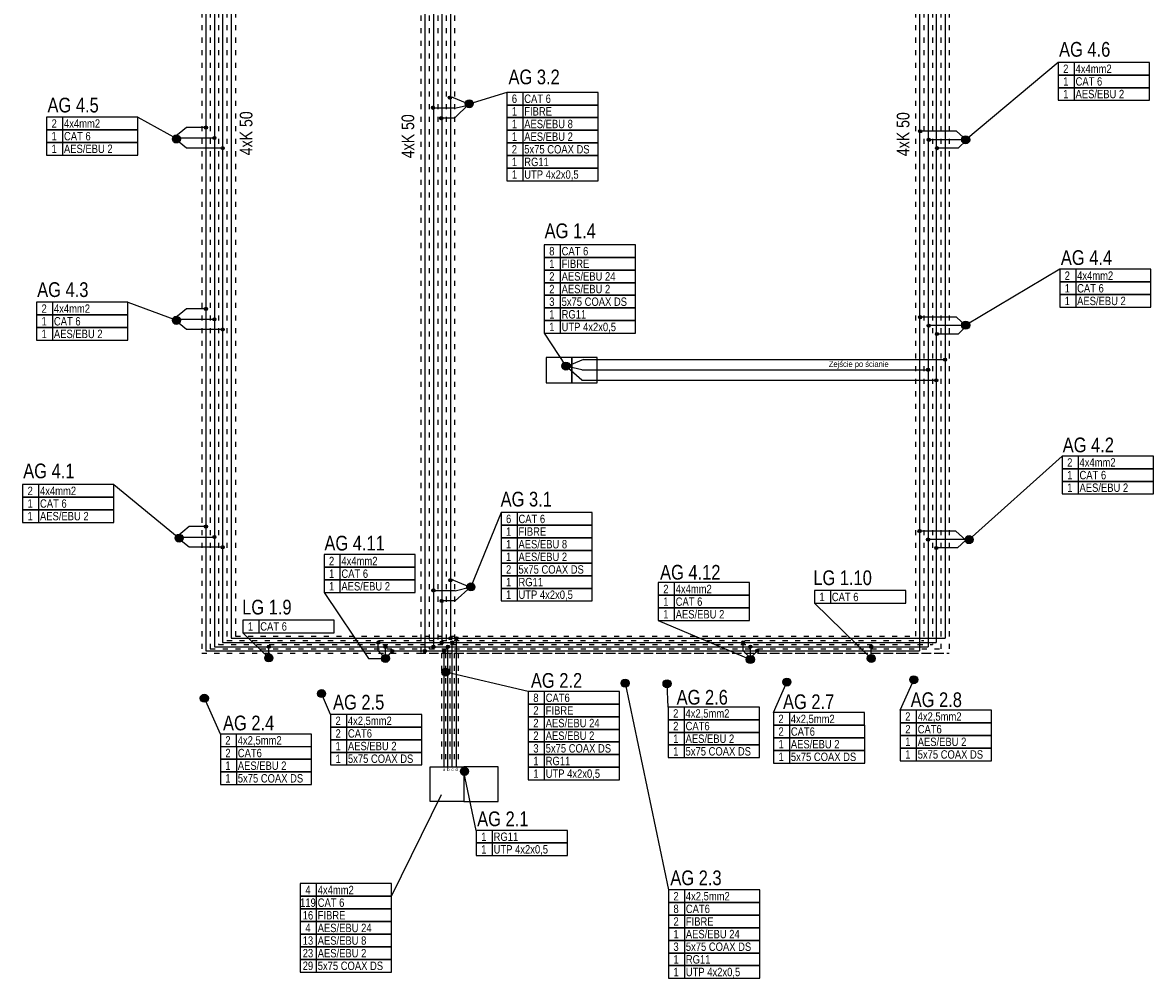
# Model space of a CAD drawing. Header units: millimetres. Extents: x 1548 to 53074, y 20556 to 112065.
# Tile 1 of 2: x 3297 to 30159, y 20556 to 43257. Entities that reach past the tile are written whole.
import ezdxf
from ezdxf.enums import TextEntityAlignment as Align

# ---------------------------------------------------------------- set-up
doc = ezdxf.new("R2010")
doc.units = ezdxf.units.MM
doc.linetypes.add('ACAD_ISO03W100', pattern=[30, 12, -18])
doc.layers.get('0').update_dxf_attribs({"lineweight": 5})
for name, color, linetype in [('EP0 - AV opis kabli', 10, 'Continuous'), ('EP0 - wyposazenie AV', 4, 'Continuous'), ('EP0 0 korytko AV', 81, 'Continuous')]:
    doc.layers.add(name, color=color, linetype=linetype)
doc.layers.add('EP0 - Korytko AV TXT', color=10, linetype='Continuous', lineweight=35)
doc.styles.add('Arial', font='ARIAL.TTF')
doc.styles.get("Standard").update_dxf_attribs({"font": 'ARIALN.TTF'})

# ---------------------------------------------------------------- blocks, each defined once
blk = doc.blocks.new('AV')
at = {"layer": 'EP0 - wyposazenie AV'}
h = blk.add_hatch(color=256, dxfattribs=at)
edge = h.paths.add_edge_path()
edge.add_arc((0, 0), 95.4, 0, 360)
blk.add_circle((0, 0), 95.4, dxfattribs=at)
blk = doc.blocks.new('p')
at = {"layer": 'EP0 - wyposazenie AV'}
h = blk.add_hatch(color=256, dxfattribs=at)
edge = h.paths.add_edge_path()
edge.add_arc((0, 0), 38.2, 0, 360)
blk.add_circle((0, 0), 38.2, dxfattribs=at)

msp = doc.modelspace()

# ---------------------------------------------------------------- linework, layer by layer
at = {"layer": 'EP0 - AV opis kabli'}
for p, q in [((27897, 42311), (25700, 40474, 0)), ((28276, 42311), (28276, 42011)), ((28276, 42011), (28276, 41711)), ((28276, 41711), (28276, 41411)), ((14800, 41600, 0), (13896, 41319, 0)), ((15179, 41600, 0), (15179, 41300, 0)), ((15179, 41300, 0), (15179, 41000, 0)), ((4246, 41011), (4246, 40711)), ((6034, 41011), (6950, 40505, 0)), ((15179, 41000, 0), (15179, 40700, 0)), ((4246, 40711), (4246, 40411)), ((15179, 40700, 0), (15179, 40400, 0)), ((4246, 40411), (4246, 40111)), ((15179, 40400, 0), (15179, 40100, 0)), ((15179, 40100, 0), (15179, 39800, 0)), ((15179, 39800, 0), (15179, 39500, 0)), ((16068, 37980, 0), (16068, 37680, 0)), ((16068, 37680, 0), (16068, 37380, 0)), ((16068, 37380, 0), (16068, 37080, 0)), ((27934, 37398), (25700, 36071, 0)), ((28313, 37398), (28313, 37098)), ((16068, 37080, 0), (16068, 36780, 0)), ((28313, 37098), (28313, 36798)), ((4008, 36615), (4008, 36315)), ((5796, 36615), (6950, 36187, 0)), ((16068, 36780, 0), (16068, 36480, 0)), ((28313, 36798), (28313, 36498)), ((4008, 36315), (4008, 36015)), ((16068, 36480, 0), (16068, 36180, 0)), ((4008, 36015), (4008, 35715)), ((16068, 36180, 0), (16068, 35880, 0)), ((15688, 35880, 0), (16205, 35100, 0)), ((27991, 32961), (25780, 30977, 0)), ((28371, 32961), (28371, 32661)), ((28371, 32661), (28371, 32361)), ((3676, 32286, 0), (3676, 31986, 0)), ((5464, 32286, 0), (7014, 31015, 0)), ((28371, 32361), (28371, 32061)), ((3676, 31986, 0), (3676, 31686, 0)), ((3676, 31686, 0), (3676, 31386, 0)), ((14663, 31620, 0), (13946, 29853, 0)), ((15042, 31620, 0), (15042, 31320, 0)), ((15042, 31320, 0), (15042, 31020, 0)), ((15042, 31020, 0), (15042, 30720, 0)), ((15042, 30720, 0), (15042, 30420, 0)), ((10836, 30620, 0), (10836, 30320, 0)), ((15042, 30420, 0), (15042, 30120, 0)), ((10836, 30320, 0), (10836, 30020, 0)), ((15042, 30120, 0), (15042, 29820, 0)), ((10836, 30020, 0), (10836, 29720, 0)), ((15042, 29820, 0), (15042, 29520, 0)), ((18777, 29956, 0), (18777, 29656, 0)), ((10457, 29720, 0), (11512, 28155, 0)), ((18777, 29656, 0), (18777, 29356, 0)), ((22486, 29767), (22486, 29467)), ((18777, 29356, 0), (18777, 29056, 0)), ((22107, 29467), (23456, 28155, 0)), ((8909, 29066, 0), (8909, 28766, 0)), ((18398, 29056, 0), (20584, 28130, 0)), ((8529, 28766, 0), (9146, 28168, 0)), ((11512, 28155, 0), (11916, 28155, 0)), ((15310, 27371), (13348, 27830, 0)), ((17610, 27568, 0), (18639, 22659)), ((18633, 27000, 0), (18605, 27555, 0)), ((21134, 26870, 0), (21452, 27594, 0)), ((24147, 26927, 0), (24465, 27650)), ((7996, 26360), (7614, 27211, 0)), ((10612, 26825), (10400, 27320, 0)), ((15689, 27371), (15689, 27071)), ((15689, 27071), (15689, 26771)), ((19011, 27000, 0), (19011, 26700, 0)), ((21511, 26870, 0), (21511, 26570, 0)), ((24524, 26927, 0), (24524, 26627, 0)), ((10990, 26825), (10990, 26525)), ((15689, 26771), (15689, 26471)), ((19013, 26700, 0), (19013, 26400, 0)), ((24526, 26626, 0), (24526, 26326, 0)), ((8373, 26360), (8373, 26060)), ((10992, 26525), (10992, 26225)), ((15689, 26471), (15689, 26171)), ((19013, 26400, 0), (19013, 26100, 0)), ((21514, 26570, 0), (21514, 26270, 0)), ((24526, 26326, 0), (24526, 26026, 0)), ((8375, 26059), (8375, 25759)), ((10992, 26225), (10992, 25925)), ((15689, 26171), (15689, 25871)), ((19013, 26100, 0), (19013, 25800, 0)), ((21514, 26270, 0), (21514, 25970, 0)), ((10992, 25925), (10992, 25625)), ((15689, 25871), (15689, 25571)), ((21514, 25970, 0), (21514, 25670, 0)), ((24526, 26026, 0), (24526, 25726, 0)), ((8375, 25759), (8375, 25459)), ((15689, 25571), (15689, 25271)), ((8375, 25459), (8375, 25159)), ((14073, 24072), (13780, 25462, 0)), ((12062, 22506), (13246, 24924, 0)), ((14453, 24072), (14453, 23772)), ((14453, 23772), (14453, 23472)), ((10274, 22806), (10274, 22506)), ((19018, 22659), (19018, 22359)), ((10274, 22506), (10274, 22206)), ((19018, 22359), (19018, 22059)), ((10274, 22206), (10274, 21906)), ((19018, 22059), (19018, 21759)), ((19018, 22059), (19018, 21759)), ((10274, 21906), (10274, 21606)), ((19018, 21759), (19018, 21459)), ((10274, 21606), (10274, 21306)), ((10274, 21306), (10274, 21006)), ((19018, 21459), (19018, 21159)), ((10274, 21006), (10274, 20706)), ((19018, 21159), (19018, 20859)), ((19018, 20859), (19018, 20559))]:
    msp.add_line(p, q, dxfattribs=at)
for points in [[(27897, 42011), (30064, 42011), (30064, 42311), (27897, 42311)], [(27897, 41711), (30064, 41711), (30064, 42011), (27897, 42011)], [(27897, 41411), (30064, 41411), (30064, 41711), (27897, 41711)], [(3867, 40711), (6034, 40711), (6034, 41011), (3867, 41011)], [(3867, 40411), (6034, 40411), (6034, 40711), (3867, 40711)], [(3867, 40111), (6034, 40111), (6034, 40411), (3867, 40411)], [(27934, 37098), (30101, 37098), (30101, 37398), (27934, 37398)], [(27934, 36798), (30101, 36798), (30101, 37098), (27934, 37098)], [(3628, 36315), (5796, 36315), (5796, 36615), (3628, 36615)], [(27934, 36498), (30101, 36498), (30101, 36798), (27934, 36798)], [(3628, 36015), (5796, 36015), (5796, 36315), (3628, 36315)], [(3628, 35715), (5796, 35715), (5796, 36015), (3628, 36015)], [(27991, 32661), (30159, 32661), (30159, 32961), (27991, 32961)], [(27991, 32361), (30159, 32361), (30159, 32661), (27991, 32661)], [(27991, 32061), (30159, 32061), (30159, 32361), (27991, 32361)], [(22107, 29467), (24274, 29467), (24274, 29767), (22107, 29767)], [(15310, 27071), (17478, 27071), (17478, 27371), (15310, 27371)], [(15310, 26771), (17478, 26771), (17478, 27071), (15310, 27071)], [(10610, 26525), (12778, 26525), (12778, 26825), (10610, 26825)], [(15310, 26471), (17478, 26471), (17478, 26771), (15310, 26771)], [(7994, 26060), (10161, 26060), (10161, 26360), (7994, 26360)], [(10612, 26225), (12780, 26225), (12780, 26525), (10612, 26525)], [(15310, 26171), (17478, 26171), (17478, 26471), (15310, 26471)], [(7996, 25759), (10163, 25759), (10163, 26059), (7996, 26059)], [(10612, 25925), (12780, 25925), (12780, 26225), (10612, 26225)], [(15310, 25871), (17478, 25871), (17478, 26171), (15310, 26171)], [(10612, 25625), (12780, 25625), (12780, 25925), (10612, 25925)], [(15310, 25571), (17478, 25571), (17478, 25871), (15310, 25871)], [(7996, 25459), (10163, 25459), (10163, 25759), (7996, 25759)], [(15310, 25271), (17478, 25271), (17478, 25571), (15310, 25571)], [(7996, 25159), (10163, 25159), (10163, 25459), (7996, 25459)], [(14073, 23772), (16241, 23772), (16241, 24072), (14073, 24072)], [(14073, 23472), (16241, 23472), (16241, 23772), (14073, 23772)], [(9894, 22506), (12062, 22506), (12062, 22806), (9894, 22806)], [(18639, 22359), (20807, 22359), (20807, 22659), (18639, 22659)], [(9894, 22206), (12062, 22206), (12062, 22506), (9894, 22506)], [(18639, 22059), (20807, 22059), (20807, 22359), (18639, 22359)], [(9894, 21906), (12062, 21906), (12062, 22206), (9894, 22206)], [(18639, 21759), (20807, 21759), (20807, 22059), (18639, 22059)], [(9894, 21606), (12062, 21606), (12062, 21906), (9894, 21906)], [(18639, 21459), (20807, 21459), (20807, 21759), (18639, 21759)], [(9894, 21306), (12062, 21306), (12062, 21606), (9894, 21606)], [(9894, 21006), (12062, 21006), (12062, 21306), (9894, 21306)], [(18639, 21159), (20807, 21159), (20807, 21459), (18639, 21459)], [(9894, 20706), (12062, 20706), (12062, 21006), (9894, 21006)], [(18639, 20859), (20807, 20859), (20807, 21159), (18639, 21159)], [(18639, 20559), (20807, 20559), (20807, 20859), (18639, 20859)]]:
    msp.add_lwpolyline(points, close=True, dxfattribs=at)
at = {"layer": 'EP0 - AV opis kabli', "elevation": 0}
for points in [[(14800, 41300), (16967, 41300), (16967, 41600), (14800, 41600)], [(14800, 41000), (16967, 41000), (16967, 41300), (14800, 41300)], [(14800, 40700), (16967, 40700), (16967, 41000), (14800, 41000)], [(14800, 40400), (16967, 40400), (16967, 40700), (14800, 40700)], [(14800, 40100), (16967, 40100), (16967, 40400), (14800, 40400)], [(14800, 39800), (16967, 39800), (16967, 40100), (14800, 40100)], [(14800, 39500), (16967, 39500), (16967, 39800), (14800, 39800)], [(15688, 37680), (17856, 37680), (17856, 37980), (15688, 37980)], [(15688, 37380), (17856, 37380), (17856, 37680), (15688, 37680)], [(15688, 37080), (17856, 37080), (17856, 37380), (15688, 37380)], [(15688, 36780), (17856, 36780), (17856, 37080), (15688, 37080)], [(15688, 36480), (17856, 36480), (17856, 36780), (15688, 36780)], [(15688, 36180), (17856, 36180), (17856, 36480), (15688, 36480)], [(15688, 35880), (17856, 35880), (17856, 36180), (15688, 36180)], [(3297, 31986), (5464, 31986), (5464, 32286), (3297, 32286)], [(3297, 31686), (5464, 31686), (5464, 31986), (3297, 31986)], [(3297, 31386), (5464, 31386), (5464, 31686), (3297, 31686)], [(14663, 31320), (16830, 31320), (16830, 31620), (14663, 31620)], [(14663, 31020), (16830, 31020), (16830, 31320), (14663, 31320)], [(14663, 30720), (16830, 30720), (16830, 31020), (14663, 31020)], [(14663, 30420), (16830, 30420), (16830, 30720), (14663, 30720)], [(10457, 30320), (12624, 30320), (12624, 30620), (10457, 30620)], [(14663, 30120), (16830, 30120), (16830, 30420), (14663, 30420)], [(10457, 30020), (12624, 30020), (12624, 30320), (10457, 30320)], [(14663, 29820), (16830, 29820), (16830, 30120), (14663, 30120)], [(10457, 29720), (12624, 29720), (12624, 30020), (10457, 30020)], [(14663, 29520), (16830, 29520), (16830, 29820), (14663, 29820)], [(18398, 29656), (20565, 29656), (20565, 29956), (18398, 29956)], [(18398, 29356), (20565, 29356), (20565, 29656), (18398, 29656)], [(18398, 29056), (20565, 29056), (20565, 29356), (18398, 29356)], [(8529, 28766), (10697, 28766), (10697, 29066), (8529, 29066)], [(18631, 26700), (20799, 26700), (20799, 27000), (18631, 27000)], [(21132, 26570), (23300, 26570), (23300, 26870), (21132, 26870)], [(24145, 26627), (26312, 26627), (26312, 26927), (24145, 26927)], [(18633, 26400), (20801, 26400), (20801, 26700), (18633, 26700)], [(24147, 26326), (26314, 26326), (26314, 26626), (24147, 26626)], [(18633, 26100), (20801, 26100), (20801, 26400), (18633, 26400)], [(21134, 26270), (23302, 26270), (23302, 26570), (21134, 26570)], [(24147, 26026), (26314, 26026), (26314, 26326), (24147, 26326)], [(18633, 25800), (20801, 25800), (20801, 26100), (18633, 26100)], [(21134, 25970), (23302, 25970), (23302, 26270), (21134, 26270)], [(21134, 25670), (23302, 25670), (23302, 25970), (21134, 25970)], [(24147, 25726), (26314, 25726), (26314, 26026), (24147, 26026)]]:
    msp.add_lwpolyline(points, close=True, dxfattribs=at)
at = {"layer": 'EP0 - wyposazenie AV', "elevation": 0}
for points in [[(15733, 34704), (16346, 34704), (16346, 35304), (15733, 35304), (15733, 34704)], [(16346, 34704), (16946, 34704), (16946, 35304), (16346, 35304), (16346, 34704)], [(23431, 28206), (23456, 28155)], [(12976, 25577), (13780, 25577), (13780, 24760), (12976, 24760), (12976, 25577)], [(13780, 24760), (14597, 24760), (14597, 25577), (13780, 25577), (13780, 24760)], [(13793, 25474), (13754, 25423)]]:
    msp.add_lwpolyline(points, dxfattribs=at)
at = {"layer": 'EP0 0 korytko AV', "color": 6, "ltscale": 10}
for p, q in [((13459, 63133, 0), (13459, 28633, 0)), ((25209, 63133, 0), (25209, 28633, 0)), ((8255, 62450, 0), (8255, 28633, 0)), ((13523, 41475, 0), (13448, 41475, 0)), ((13523, 41475, 0), (13903, 41316, 0)), ((16617, 35259, 0), (16237, 35100, 0)), ((16617, 35259, 0), (25209, 35259, 0)), ((13534, 30012, 0), (13459, 30012, 0)), ((13534, 30012, 0), (13914, 29853, 0)), ((8255, 28633), (25209, 28633, 0)), ((13603, 25577, 0), (13603, 28633, 0))]:
    msp.add_line(p, q, dxfattribs=at)
at = {"layer": 'EP0 0 korytko AV', "color": 4, "ltscale": 10}
for p, q in [((13252, 62978, 0), (13252, 28533, 0)), ((25002, 62978, 0), (25002, 28533, 0)), ((8048, 62450, 0), (8048, 28533, 0)), ((13558, 40985, 0), (13907, 41330, 0)), ((13558, 40985, 0), (13241, 40985, 0)), ((7193, 40275, 0), (6886, 40517, 0)), ((25716, 40462, 0), (25519, 40275, 0)), ((8048, 40275, 0), (7193, 40275, 0)), ((25519, 40275, 0), (25018, 40275, 0)), ((7193, 35968, 0), (6886, 36210, 0)), ((25715, 36047, 0), (25518, 35860, 0)), ((8048, 35968, 0), (7193, 35968, 0)), ((25518, 35860, 0), (25017, 35860, 0)), ((16582, 34768, 0), (16205, 35100, 0)), ((16582, 34768, 0), (25002, 34768, 0)), ((7256, 30797, 0), (6950, 31039, 0)), ((25700, 30966, 0), (25504, 30779, 0)), ((8048, 30797, 0), (7256, 30797, 0)), ((25504, 30779, 0), (25002, 30779, 0)), ((13569, 29522, 0), (13946, 29853, 0)), ((13569, 29522, 0), (13252, 29522, 0)), ((8048, 28533, 0), (25002, 28533, 0)), ((11746, 28337, 0), (11746, 28533, 0)), ((13503, 25577, 0), (13503, 28533, 0)), ((20414, 28339, 0), (20414, 28535, 0)), ((11746, 28337, 0), (11916, 28155, 0)), ((20414, 28339, 0), (20584, 28158, 0))]:
    msp.add_line(p, q, dxfattribs=at)
at = {"layer": 'EP0 0 korytko AV', "color": 3, "ltscale": 10}
for p, q in [((12854, 62636, 0), (12854, 28333, 0)), ((24605, 62636, 0), (24605, 28333, 0)), ((7651, 62450, 0), (7651, 28333, 0)), ((7193, 40765, 0), (6886, 40517, 0)), ((7651, 40765, 0), (7193, 40765, 0)), ((25484, 40675, 0), (24620, 40675, 0)), ((25716, 40462, 0), (25484, 40675, 0)), ((7193, 36458, 0), (6886, 36210, 0)), ((7651, 36458, 0), (7193, 36458, 0)), ((25483, 36260, 0), (24619, 36260, 0)), ((25715, 36047, 0), (25483, 36260, 0)), ((7256, 31287, 0), (6950, 31039, 0)), ((7651, 31287, 0), (7256, 31287, 0)), ((25469, 31179, 0), (24605, 31179, 0)), ((25700, 30966, 0), (25469, 31179, 0)), ((7651, 28333), (24605, 28333, 0)), ((12079, 28333, 0), (11916, 28155, 0)), ((13309, 25577), (13309, 28333, 0)), ((20747, 28335, 0), (20584, 28158, 0))]:
    msp.add_line(p, q, dxfattribs=at)
at = {"layer": 'EP0 0 korytko AV', "color": 2, "ltscale": 10}
for p, q in [((13056, 62802, 0), (13056, 28433, 0)), ((24806, 62802, 0), (24806, 28433, 0)), ((7852, 62450, 0), (7852, 28433, 0)), ((13558, 41227, 0), (13045, 41227, 0)), ((13558, 41227, 0), (13950, 41309, 0)), ((6886, 40517, 0), (7852, 40517, 0)), ((25716, 40475, 0), (24822, 40475, 0)), ((6886, 36210, 0), (7852, 36210, 0)), ((25715, 36060, 0), (24821, 36060, 0)), ((16582, 35011, 0), (16205, 35100, 0)), ((16582, 35011, 0), (24806, 35011, 0)), ((6950, 31039, 0), (7852, 31039, 0)), ((25700, 30979, 0), (24806, 30979, 0)), ((13569, 29764, 0), (13946, 29853, 0)), ((13569, 29764, 0), (13056, 29764, 0)), ((7852, 28433), (24806, 28433, 0)), ((9146, 28168, 0), (9146, 28433)), ((11916, 28155, 0), (11916, 28433, 0)), ((13400, 25577), (13400, 28433, 0)), ((20584, 28158, 0), (20584, 28435, 0)), ((23456, 28155, 0), (23456, 28433, 0))]:
    msp.add_line(p, q, dxfattribs=at)
at = {"layer": 'EP0 0 korytko AV', "linetype": 'ACAD_ISO03W100', "ltscale": 10}
for p, q in [((7551, 62400, 0), (7551, 28283, 0)), ((7751, 62400, 0), (7751, 28383, 0)), ((7951, 62400, 0), (7951, 28483, 0)), ((8151, 62400, 0), (8151, 28583, 0)), ((8351, 62400, 0), (8351, 28683, 0)), ((24508, 62400, 0), (24508, 28683, 0)), ((24708, 62400, 0), (24708, 28583, 0)), ((24908, 62400, 0), (24908, 28483, 0)), ((25108, 62400, 0), (25108, 28383, 0)), ((25308, 62400, 0), (25308, 28283, 0)), ((12758, 62023, 0), (12758, 28283, 0)), ((12958, 62023, 0), (12958, 28383, 0)), ((13158, 62023, 0), (13158, 28483, 0)), ((13358, 62023, 0), (13358, 28583, 0)), ((13558, 62023, 0), (13558, 28583, 0)), ((7951, 28483, 0), (12958, 28483, 0)), ((8151, 28583, 0), (24708, 28583, 0)), ((8351, 28683, 0), (24508, 28683, 0)), ((13158, 28483, 0), (24908, 28483, 0)), ((7551, 28283), (25308, 28283, 0)), ((7751, 28383, 0), (12758, 28383, 0)), ((12758, 28283, 0), (25308, 28283, 0)), ((12958, 28383, 0), (25108, 28383, 0)), ((13246, 28283, 0), (13246, 25577, 0)), ((13346, 28283, 0), (13346, 25577, 0)), ((13446, 28283, 0), (13446, 25577, 0)), ((13546, 28283, 0), (13546, 25577, 0)), ((13646, 28283, 0), (13646, 25577, 0))]:
    msp.add_line(p, q, dxfattribs=at)

# ---------------------------------------------------------------- block references
at = {"layer": 'EP0 - wyposazenie AV'}
for name, p in [('p', (13448, 41475, 0)), ('AV', (13907, 41330, 0)), ('p', (13045, 41234, 0)), ('p', (13241, 40985, 0)), ('AV', (6950, 40493, 0)), ('p', (7651, 40765, 0)), ('p', (24620, 40675, 0)), ('AV', (25700, 40474, 0)), ('p', (7852, 40517, 0)), ('p', (8048, 40275, 0)), ('p', (24822, 40475, 0)), ('p', (25018, 40275, 0)), ('AV', (6950, 36186, 0)), ('p', (7651, 36458, 0)), ('p', (24619, 36260, 0)), ('p', (7852, 36210, 0)), ('p', (8048, 35968, 0)), ('p', (24821, 36060, 0)), ('AV', (25700, 36071, 0)), ('p', (25017, 35860, 0)), ('AV', (16205, 35100, 0)), ('p', (25209, 35251, 0)), ('p', (24806, 35011, 0)), ('p', (25002, 34761, 0)), ('p', (7651, 31287, 0)), ('p', (24605, 31179, 0)), ('AV', (7014, 31015, 0)), ('p', (7852, 31039, 0)), ('p', (24806, 30979, 0)), ('AV', (25780, 30977, 0)), ('p', (8048, 30797, 0)), ('p', (25002, 30779, 0)), ('p', (13459, 30012, 0)), ('AV', (13946, 29853, 0)), ('p', (13056, 29771, 0)), ('p', (13252, 29522, 0)), ('p', (13252, 28533, 0)), ('p', (13459, 28633, 0)), ('p', (13503, 28533, 0)), ('p', (13603, 28633, 0)), ('AV', (9146, 28168, 0)), ('p', (9146, 28433)), ('AV', (11916, 28155, 0)), ('p', (12854, 28333, 0)), ('p', (13056, 28433, 0)), ('p', (13309, 28333, 0)), ('p', (13400, 28433, 0)), ('AV', (20584, 28130, 0)), ('AV', (23456, 28155, 0)), ('p', (23456, 28433, 0)), ('AV', (13348, 27830, 0)), ('AV', (21452, 27594, 0)), ('AV', (24465, 27650)), ('AV', (10400, 27320, 0)), ('AV', (17610, 27568, 0)), ('AV', (18605, 27555, 0)), ('AV', (7614, 27211, 0)), ('AV', (13793, 25474, 0))]:
    msp.add_blockref(name, p, dxfattribs=at)
at = {"layer": 'EP0 - wyposazenie AV', "rotation": 270}
for p in [(11746, 28533, 0), (20414, 28535, 0), (11916, 28433, 0), (12079, 28333, 0), (20584, 28435, 0), (20747, 28335, 0)]:
    msp.add_blockref('p', p, dxfattribs=at)

# ---------------------------------------------------------------- texts
msp.add_text('Zejście po ścianie', height=136.37).set_placement((22449, 35079, 0))
at = {"layer": 'EP0 - AV opis kabli', "style": 'Arial', "width": 0.8}
for s, p in [('2', (28077, 42160, 0)), ('1', (28077, 41860, 0)), ('1', (28077, 41560, 0)), ('6', (14980, 41449, 0)), ('1', (14980, 41149, 0)), ('2', (4047, 40860, 0)), ('1', (14980, 40849, 0)), ('1', (4047, 40560, 0)), ('1', (14980, 40549, 0)), ('1', (4047, 40260, 0)), ('2', (14980, 40249, 0)), ('1', (14980, 39949, 0)), ('1', (14980, 39649, 0)), ('8', (15869, 37829, 0)), ('1', (15869, 37529, 0)), ('2', (28114, 37247, 0)), ('2', (15869, 37229, 0)), ('2', (15869, 36929, 0)), ('1', (28114, 36947, 0)), ('2', (3809, 36464, 0)), ('3', (15869, 36629, 0)), ('1', (28114, 36647, 0)), ('1', (3809, 36164, 0)), ('1', (15869, 36329, 0)), ('1', (15869, 36029, 0)), ('1', (3809, 35864, 0)), ('2', (28172, 32810, 0)), ('1', (28172, 32510, 0)), ('2', (3477, 32135, 0)), ('1', (28172, 32210, 0)), ('1', (3477, 31835, 0)), ('1', (3477, 31535, 0)), ('6', (14843, 31469, 0)), ('1', (14843, 31169, 0)), ('1', (14843, 30869, 0)), ('1', (14843, 30569, 0)), ('2', (10637, 30469, 0)), ('2', (14843, 30269, 0)), ('1', (10637, 30169, 0)), ('1', (10637, 29869, 0)), ('1', (14843, 29969, 0)), ('2', (18578, 29805, 0)), ('1', (14843, 29669, 0)), ('1', (18578, 29505, 0)), ('1', (22287, 29616, 0)), ('1', (18578, 29205, 0)), ('1', (8710, 28915, 0)), ('8', (15491, 27220, 0)), ('2', (15491, 26920, 0)), ('2', (18812, 26849, 0)), ('2', (24325, 26776, 0)), ('2', (10791, 26674, 0)), ('2', (15491, 26620, 0)), ('2', (18814, 26549, 0)), ('2', (21313, 26719, 0)), ('2', (10793, 26374, 0)), ('2', (15491, 26320, 0)), ('1', (18814, 26249, 0)), ('2', (21315, 26419, 0)), ('2', (24327, 26475, 0)), ('2', (8174, 26209, 0)), ('1', (10793, 26074, 0)), ('3', (15491, 26020, 0)), ('1', (21315, 26119, 0)), ('1', (24327, 26175, 0)), ('2', (8176, 25908, 0)), ('1', (10793, 25774, 0)), ('1', (15491, 25720, 0)), ('1', (18814, 25949, 0)), ('1', (21315, 25819, 0)), ('1', (24327, 25875, 0)), ('1', (8176, 25608, 0)), ('1', (15491, 25420, 0)), ('1', (8176, 25308, 0)), ('1', (14254, 23921, 0)), ('1', (14254, 23621, 0)), ('4', (10075, 22655, 0)), ('2', (18820, 22508, 0)), ('119', (10075, 22355, 0)), ('8', (18820, 22208, 0)), ('16', (10075, 22055, 0)), ('4', (10075, 21755, 0)), ('2', (18820, 21908, 0)), ('13', (10075, 21455, 0)), ('1', (18820, 21608, 0)), ('23', (10075, 21155, 0)), ('3', (18820, 21308, 0)), ('29', (10075, 20855, 0)), ('1', (18820, 21008, 0)), ('1', (18820, 20708, 0))]:
    msp.add_text(s, height=200, dxfattribs=at).set_placement(p, align=Align.MIDDLE_CENTER)
for s, height, p in [('4x4mm2', 200, (28310, 42160, 0)), ('CAT 6', 200, (28310, 41860, 0)), ('AES/EBU 2', 200, (28310, 41560, 0)), ('CAT 6', 200, (15213, 41449, 0)), ('FIBRE', 200, (15213, 41149, 0)), ('4x4mm2', 200, (4280, 40860, 0)), ('AES/EBU 8', 200, (15213, 40849, 0)), ('CAT 6', 200, (4280, 40560, 0)), ('AES/EBU 2', 200, (15213, 40549, 0)), ('AES/EBU 2', 200, (4280, 40260, 0)), ('5x75 COAX DS', 200, (15213, 40249, 0)), ('RG11', 200, (15213, 39949, 0)), ('UTP 4x2x0,5', 200, (15213, 39649, 0)), ('CAT 6', 200, (16101, 37829, 0)), ('FIBRE', 200, (16101, 37529, 0)), ('AES/EBU 24', 200, (16101, 37229, 0)), ('4x4mm2', 200, (28347, 37247, 0)), ('AES/EBU 2', 200, (16101, 36929, 0)), ('CAT 6', 200, (28347, 36947, 0)), ('4x4mm2', 200, (4041, 36464, 0)), ('5x75 COAX DS', 200, (16101, 36629, 0)), ('AES/EBU 2', 200, (28347, 36647, 0)), ('CAT 6', 200, (4041, 36164, 0)), ('RG11', 200, (16101, 36329, 0)), ('UTP 4x2x0,5', 200, (16101, 36029, 0)), ('AES/EBU 2', 200, (4041, 35864, 0)), ('4x4mm2', 200, (28404, 32810, 0)), ('CAT 6', 200, (28404, 32510, 0)), ('4x4mm2', 200, (3710, 32135, 0)), ('AES/EBU 2', 200, (28404, 32210, 0)), ('CAT 6', 200, (3710, 31835, 0)), ('AES/EBU 2', 200, (3710, 31535, 0)), ('CAT 6', 200, (15076, 31469, 0)), ('FIBRE', 200, (15076, 31169, 0)), ('AES/EBU 8', 200, (15076, 30869, 0)), ('AES/EBU 2', 200, (15076, 30569, 0)), ('4x4mm2', 200, (10870, 30469, 0)), ('5x75 COAX DS', 200, (15076, 30269, 0)), ('CAT 6', 200, (10870, 30169, 0)), ('AES/EBU 2', 200, (10870, 29869, 0)), ('RG11', 200, (15076, 29969, 0)), ('4x4mm2', 200, (18811, 29805, 0)), ('UTP 4x2x0,5', 200, (15076, 29669, 0)), ('CAT 6', 200, (18811, 29505, 0)), ('CAT 6', 200, (22520, 29616, 0)), ('AES/EBU 2', 200, (18811, 29205, 0)), ('CAT 6', 200, (8942, 28915, 0)), ('CAT6', 200, (15723, 27220, 0)), ('FIBRE', 200, (15723, 26920, 0)), ('4x2,5mm2', 200, (19044, 26849, 0)), ('4x2,5mm2', 200, (24558, 26776, 0)), ('4x2,5mm2', 200, (11023, 26674, 0)), ('AES/EBU 24', 200, (15723, 26620, 0)), ('CAT6', 200, (19046, 26549, 0)), ('4x2,5mm2', 200, (21545, 26719, 0)), ('CAT6', 200, (11025, 26374, 0)), ('AES/EBU 2', 200, (15723, 26320, 0)), ('AES/EBU 2', 200, (19046, 26249, 0)), ('CAT6', 200, (21547, 26419, 0)), ('CAT6', 200, (24560, 26475, 0)), ('4x2,5mm2', 200, (8407, 26209, 0)), ('AES/EBU 2', 200, (11025, 26074, 0)), ('5x75 COAX DS', 200, (15723, 26020, 0)), ('AES/EBU 2', 200, (21547, 26119, 0)), ('AES/EBU 2', 200, (24560, 26175, 0)), ('CAT6', 200, (8409, 25908, 0)), ('5x75 COAX DS', 200, (11025, 25774, 0)), ('RG11', 200, (15723, 25720, 0)), ('5x75 COAX DS', 200, (19046, 25949, 0)), ('5x75 COAX DS', 200, (21547, 25819, 0)), ('5x75 COAX DS', 200, (24560, 25875, 0)), ('AES/EBU 2', 200, (8409, 25608, 0)), ('a', 73.1, (13283, 25516, 0)), ('b', 73.1, (13383, 25517, 0)), ('c', 73.1, (13484, 25517, 0)), ('d', 73.1, (13580, 25518, 0)), ('UTP 4x2x0,5', 200, (15723, 25420, 0)), ('5x75 COAX DS', 200, (8409, 25308, 0)), ('RG11', 200, (14486, 23921, 0)), ('UTP 4x2x0,5', 200, (14486, 23621, 0)), ('4x4mm2', 200, (10307, 22655, 0)), ('4x2,5mm2', 200, (19052, 22508, 0)), ('CAT 6', 200, (10307, 22355, 0)), ('CAT6', 200, (19052, 22208, 0)), ('FIBRE', 200, (10307, 22055, 0)), ('AES/EBU 24', 200, (10307, 21755, 0)), ('FIBRE', 200, (19052, 21908, 0)), ('AES/EBU 8', 200, (10307, 21455, 0)), ('AES/EBU 24', 200, (19052, 21608, 0)), ('AES/EBU 2', 200, (10307, 21155, 0)), ('5x75 COAX DS', 200, (19052, 21308, 0)), ('5x75 COAX DS', 200, (10307, 20855, 0)), ('RG11', 200, (19052, 21008, 0)), ('UTP 4x2x0,5', 200, (19052, 20708, 0))]:
    msp.add_text(s, height=height, dxfattribs=at).set_placement(p, align=Align.MIDDLE_LEFT)
at = {"layer": 'EP0 - Korytko AV TXT', "style": 'Arial', "width": 0.8}
for p in [(8606, 40106, 0), (12449, 40036, 0), (24213, 40085, 0)]:
    msp.add_text('4xK 50', height=300, rotation=90, dxfattribs=at).set_placement(p, align=Align.MIDDLE_LEFT)
at = {"layer": 'EP0 - wyposazenie AV', "style": 'Arial', "width": 0.8}
for s, p in [('AG 4.6', (29135, 42622, 0)), ('AG 4.4', (29178, 37676, 0)), ('AG 4.2', (29222, 33226, 0)), ('AG 4.12', (19875, 30202, 0)), ('LG 1.10', (23471, 30072, 0)), ('AG 2.3', (19901, 22945, 0))]:
    msp.add_text(s, height=350, dxfattribs=at).set_placement(p, align=Align.MIDDLE_RIGHT)
for s, p in [('AG 3.2', (14839, 41967, 0)), ('AG 4.5', (3888, 41298)), ('AG 1.4', (15697, 38312, 0)), ('AG 4.3', (3643, 36915)), ('AG 4.1', (3311, 32609, 0)), ('AG 3.1', (14652, 31939, 0)), ('AG 4.11', (10466, 30894, 0)), ('LG 1.9', (8512, 29374, 0)), ('AG 2.2', (15372, 27633, 0)), ('AG 2.6', (18833, 27233, 0)), ('AG 2.5', (10671, 27116, 0)), ('AG 2.7', (21360, 27127, 0)), ('AG 2.8', (24393, 27175, 0)), ('AG 2.4', (8057, 26622, 0)), ('AG 2.1', (14095, 24346))]:
    msp.add_text(s, height=350, dxfattribs=at).set_placement(p, align=Align.MIDDLE_LEFT)

doc.saveas('drawing.dxf')
